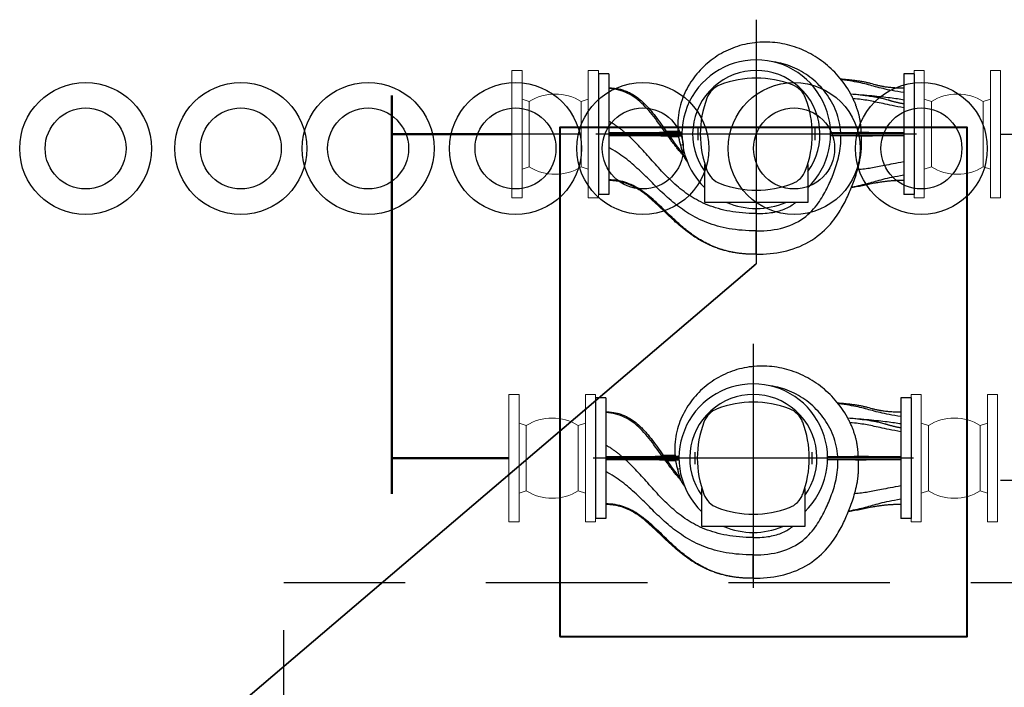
# Model space of a CAD drawing. Header units: centimetres. Extents: x -156440 to 298236, y -263599 to 81430.
# Tile 86 of 170: x 154931 to 156866, y -122984 to -121673. Entities that reach past the tile are written whole.
import ezdxf

# ---------------------------------------------------------------- set-up
doc = ezdxf.new("R2010")
doc.units = ezdxf.units.CM
doc.header["$LTSCALE"] = 50
doc.linetypes.add('HIDDEN', pattern=[9.525, 6.35, -3.175])
for name, color, linetype in [('bgde-tekst', 7, 'Continuous'), ('Freon_opisy', 2, 'Continuous'), ('I_WL_ZASILANIE nowy', 122, 'Continuous'), ('WL fundamenty', 7, 'Continuous'), ('WODA LODOWA', 7, 'Continuous')]:
    doc.layers.add(name, color=color, linetype=linetype)
doc.layers.add('bgde_fundamenty pod urządzenia', color=7, linetype='Continuous', lineweight=35)
doc.layers.add('I_WL_ zasilanie nowy', color=122, linetype='Continuous', lineweight=50)

# ---------------------------------------------------------------- blocks, each defined once
blk = doc.blocks.new('A$C2B822E65')
at = {"layer": 'WODA LODOWA'}
for p, q in [((31.49, 0), (31.49, 47.98)), ((31.49, 46.09), (31.49, 41.5)), ((31.49, 46.09), (31.49, 46.09)), ((31.49, 40.22), (31.49, 41.5)), ((31.49, 38.09), (31.49, 40.22)), ((31.49, 38.09), (31.49, 37.09)), ((21.39, 35.89), (41.59, 35.89)), ((21.39, 28.42), (21.39, 35.89)), ((41.59, 35.89), (41.59, 28.42)), ((0.49, 10.65), (0.49, 34.33)), ((0.49, 34.33), (2.49, 34.33)), ((2.49, 10.65), (2.49, 34.33)), ((60.49, 34.33), (62.49, 34.33)), ((60.49, 10.65), (60.49, 34.33)), ((62.49, 10.65), (62.49, 34.33)), ((19.99, 21.3), (19.99, 23.68)), ((42.99, 21.3), (42.99, 23.68)), ((46.39, 24.64), (45.95, 24.53)), ((0, 22.49), (62.98, 22.49)), ((16.89, 22.74), (2.49, 22.74)), ((16.89, 22.24), (2.49, 22.24)), ((14.87, 22.82), (16.89, 22.82)), ((16.89, 22.17), (14.9, 22.17)), ((46.09, 22.74), (60.49, 22.74)), ((46.09, 22.24), (60.49, 22.24)), ((46.76, 22.99), (48.44, 22.99)), ((46.88, 21.99), (49.15, 21.99)), ((0.49, 10.65), (2.49, 10.65)), ((60.49, 10.65), (62.49, 10.65))]:
    blk.add_line(p, q, dxfattribs=at)
at = {"layer": 'WODA LODOWA', "flags": 128}
for points in [[(31.49, 46.09), (30.81, 46.08), (30.13, 46.05), (29.46, 46.01), (28.79, 45.95), (28.13, 45.88), (27.47, 45.78), (26.82, 45.67), (26.17, 45.54), (25.51, 45.39), (24.87, 45.21), (24.22, 45.01), (23.58, 44.78), (22.95, 44.53), (22.34, 44.25), (21.73, 43.95), (21.14, 43.63), (20.57, 43.29), (20.02, 42.93), (19.5, 42.55), (19, 42.16), (18.53, 41.77), (18.09, 41.36), (17.68, 40.95), (17.29, 40.55), (16.93, 40.14), (16.59, 39.74), (16.28, 39.34), (15.98, 38.95), (15.71, 38.57), (15.46, 38.2), (15.22, 37.83), (15, 37.47), (14.79, 37.12), (14.59, 36.77), (14.41, 36.43), (14.23, 36.1), (14.06, 35.77), (13.9, 35.44), (13.74, 35.12), (13.59, 34.8), (13.45, 34.49), (13.3, 34.17), (13.16, 33.85), (13.03, 33.53), (12.9, 33.21), (12.76, 32.89), (12.63, 32.56), (12.51, 32.23), (12.38, 31.9), (12.26, 31.56), (12.13, 31.21), (12.01, 30.85), (11.89, 30.48), (11.77, 30.1), (11.65, 29.71), (11.54, 29.31), (11.43, 28.9), (11.33, 28.48), (11.23, 28.05), (11.13, 27.61), (11.05, 27.16)], [(31.49, 46.09), (31.85, 46.09), (32.21, 46.09), (32.57, 46.08), (32.92, 46.07), (33.28, 46.05), (33.64, 46.02), (34, 45.99), (34.35, 45.96), (34.71, 45.91), (35.07, 45.87), (35.42, 45.81), (35.77, 45.75), (36.13, 45.69), (36.48, 45.62), (36.83, 45.54), (37.17, 45.46), (37.52, 45.37), (37.87, 45.27), (38.21, 45.17), (38.55, 45.06), (38.89, 44.94), (39.23, 44.82), (39.56, 44.7), (39.89, 44.56), (40.22, 44.42), (40.55, 44.28), (40.87, 44.12), (41.19, 43.97), (41.51, 43.8), (41.83, 43.63), (42.14, 43.46), (42.45, 43.28), (42.75, 43.09), (43.06, 42.9), (43.36, 42.71), (43.65, 42.51), (43.94, 42.3), (44.23, 42.1), (44.52, 41.88), (44.8, 41.67), (45.08, 41.45), (45.36, 41.23), (45.64, 41), (45.91, 40.77), (46.18, 40.54), (46.45, 40.31), (46.72, 40.07), (46.98, 39.83), (47.24, 39.59), (47.5, 39.35), (47.76, 39.11), (48.02, 38.87), (48.53, 38.37), (49.04, 37.88), (49.55, 37.39), (50.06, 36.9), (50.57, 36.41), (50.83, 36.16), (51.09, 35.92)], [(31.49, 46.09), (31.93, 46.09), (32.37, 46.09), (32.81, 46.07), (33.25, 46.05), (33.47, 46.04), (33.69, 46.02), (33.91, 46), (34.13, 45.98), (34.35, 45.96), (34.57, 45.94), (34.78, 45.91), (35, 45.88), (35.22, 45.85), (35.44, 45.82), (35.65, 45.79), (35.87, 45.75), (36.09, 45.71), (36.3, 45.67), (36.52, 45.63), (36.73, 45.58), (36.95, 45.53), (37.16, 45.48), (37.37, 45.43), (37.59, 45.37), (37.8, 45.32), (38.01, 45.26), (38.22, 45.2), (38.43, 45.13), (38.64, 45.07), (38.85, 45), (39.06, 44.93), (39.26, 44.85), (39.47, 44.78), (39.68, 44.7), (39.88, 44.62), (40.08, 44.54), (40.28, 44.45), (40.49, 44.37), (40.69, 44.28), (40.88, 44.19), (41.08, 44.09), (41.28, 44), (41.48, 43.9), (41.67, 43.8), (41.86, 43.7), (42.06, 43.6), (42.25, 43.49), (42.44, 43.38), (42.63, 43.27), (42.82, 43.16), (43, 43.05), (43.19, 42.94), (43.37, 42.82), (43.56, 42.7), (43.74, 42.58), (43.92, 42.46), (44.28, 42.21), (44.63, 41.96), (44.98, 41.7), (45.33, 41.44), (45.67, 41.17), (46.01, 40.89), (46.34, 40.61), (46.68, 40.33), (47, 40.04), (47.33, 39.76), (47.65, 39.46), (47.97, 39.17), (48.29, 38.87), (48.6, 38.57), (48.92, 38.27), (49.24, 37.97), (49.55, 37.67), (49.87, 37.37), (50.18, 37.07), (50.5, 36.77), (50.81, 36.46), (51.14, 36.16), (51.46, 35.86), (51.79, 35.57), (52.12, 35.28), (52.45, 34.99), (52.79, 34.7), (52.96, 34.57), (53.13, 34.43), (53.3, 34.29), (53.48, 34.16), (53.66, 34.03), (53.83, 33.9), (54.01, 33.77), (54.19, 33.64), (54.37, 33.52), (54.56, 33.4), (54.74, 33.28), (54.93, 33.17), (55.12, 33.06), (55.31, 32.95)], [(31.49, 41.5), (30.75, 41.49), (30.03, 41.46), (29.33, 41.41), (28.66, 41.34), (27.99, 41.25), (27.34, 41.14), (26.71, 41.01), (26.09, 40.85), (25.48, 40.66), (24.89, 40.44), (24.31, 40.2), (23.76, 39.94), (23.22, 39.65), (22.71, 39.34), (22.23, 39), (21.77, 38.66), (21.35, 38.3), (20.95, 37.93), (20.58, 37.56), (20.23, 37.19), (19.91, 36.81), (19.62, 36.44), (19.34, 36.07), (19.09, 35.7), (18.85, 35.34), (18.62, 34.98), (18.41, 34.62), (18.21, 34.27), (18.01, 33.92), (17.83, 33.57), (17.65, 33.22), (17.48, 32.88), (17.31, 32.53), (17.15, 32.18), (16.99, 31.83), (16.84, 31.47), (16.68, 31.12), (16.53, 30.75), (16.39, 30.39), (16.24, 30.01), (16.1, 29.63), (15.96, 29.24), (15.83, 28.84), (15.7, 28.42), (15.57, 28), (15.45, 27.57), (15.34, 27.13), (15.24, 26.68), (15.15, 26.22), (15.07, 25.75), (15, 25.28), (14.94, 24.8), (14.9, 24.31), (14.87, 23.82), (14.86, 23.32), (14.87, 22.82)], [(31.49, 41.5), (32.22, 41.49), (32.92, 41.47), (33.61, 41.43), (34.29, 41.38), (34.94, 41.32), (35.58, 41.24), (36.21, 41.16), (36.82, 41.06), (37.41, 40.94), (37.99, 40.82), (38.56, 40.68), (39.11, 40.54), (39.65, 40.38), (40.17, 40.21), (40.69, 40.04), (41.19, 39.85), (41.68, 39.65), (42.15, 39.45), (42.62, 39.23), (43.08, 39.01), (43.52, 38.78), (43.96, 38.54), (44.39, 38.3), (44.8, 38.05), (45.21, 37.79), (45.62, 37.52), (46.01, 37.25), (46.4, 36.98), (46.77, 36.69), (47.15, 36.41), (47.51, 36.12), (47.88, 35.82), (48.23, 35.52), (48.58, 35.22), (48.93, 34.91), (49.27, 34.6), (49.61, 34.29), (49.95, 33.97), (50.28, 33.66), (50.61, 33.34), (50.94, 33.02), (51.26, 32.7), (51.59, 32.38), (51.91, 32.06), (52.24, 31.74), (52.56, 31.42), (52.88, 31.1), (53.21, 30.78), (53.54, 30.46), (53.86, 30.14), (54.19, 29.83), (54.52, 29.52), (54.86, 29.21), (55.2, 28.9), (55.54, 28.6), (55.88, 28.3), (56.23, 28.01), (56.59, 27.72), (56.95, 27.43), (57.32, 27.15), (57.69, 26.88), (58.07, 26.61), (58.45, 26.34), (58.84, 26.09), (59.24, 25.84), (59.65, 25.59), (60.07, 25.36), (60.49, 25.13)], [(31.49, 38.09), (31.04, 38.08), (30.6, 38.07), (30.18, 38.05), (29.77, 38.03), (29.38, 37.99), (28.99, 37.95), (28.62, 37.9), (28.26, 37.85), (27.91, 37.78), (27.57, 37.71), (27.24, 37.63), (26.92, 37.54), (26.61, 37.44), (26.31, 37.34), (26.01, 37.22), (25.73, 37.1), (25.45, 36.98), (25.19, 36.84), (24.93, 36.7), (24.68, 36.55), (24.44, 36.39), (24.21, 36.23), (23.99, 36.06), (23.77, 35.89)], [(31.49, 38.09), (32.2, 38.08), (32.89, 38.06), (33.57, 38.02), (34.22, 37.97), (34.87, 37.91), (35.49, 37.83), (36.1, 37.75), (36.7, 37.64), (37.28, 37.53), (37.85, 37.41), (38.4, 37.27), (38.94, 37.12), (39.47, 36.96), (39.98, 36.79), (40.49, 36.61), (40.98, 36.42), (41.45, 36.23), (41.92, 36.02), (42.38, 35.8), (42.82, 35.57), (43.26, 35.34), (43.68, 35.1), (44.1, 34.85), (44.51, 34.59), (44.91, 34.33), (45.3, 34.06), (45.68, 33.78), (46.05, 33.49), (46.42, 33.2), (46.78, 32.91), (47.13, 32.61), (47.48, 32.31), (47.83, 32), (48.16, 31.68), (48.49, 31.36), (48.82, 31.04), (49.15, 30.72), (49.46, 30.39), (49.78, 30.06), (50.09, 29.73), (50.4, 29.4), (50.71, 29.06), (51.02, 28.72), (51.32, 28.39), (51.62, 28.05), (51.93, 27.71), (52.23, 27.37), (52.53, 27.03), (52.83, 26.69), (53.13, 26.36), (53.43, 26.02), (53.74, 25.68), (54.05, 25.35), (54.35, 25.02), (54.66, 24.69), (54.98, 24.37), (55.29, 24.05), (55.61, 23.73), (55.94, 23.41), (56.27, 23.1), (56.6, 22.79)], [(51.09, 35.92), (51.43, 35.62), (51.77, 35.31), (52.11, 35.02), (52.45, 34.73), (52.8, 34.45), (53.14, 34.18), (53.5, 33.92), (53.85, 33.67), (54.21, 33.42), (54.58, 33.19), (54.95, 32.97), (55.32, 32.77), (55.71, 32.57), (56.1, 32.39), (56.5, 32.22), (56.9, 32.07), (57.32, 31.93), (57.74, 31.81), (58.17, 31.71), (58.61, 31.62), (59.07, 31.55), (59.53, 31.5), (60, 31.47), (60.49, 31.46)], [(2.49, 31.59), (2.67, 31.59), (2.85, 31.59), (3.03, 31.6), (3.21, 31.6), (3.39, 31.6), (3.57, 31.61), (3.75, 31.61), (3.93, 31.62), (4.11, 31.63), (4.29, 31.64), (4.47, 31.65), (4.65, 31.66), (4.82, 31.67), (5, 31.68), (5.17, 31.7), (5.35, 31.71), (5.52, 31.73), (5.69, 31.75), (5.86, 31.76), (6.03, 31.78), (6.2, 31.8), (6.37, 31.83), (6.53, 31.85), (6.7, 31.87), (6.86, 31.89), (7.02, 31.92), (7.18, 31.95), (7.34, 31.97), (7.5, 32), (7.65, 32.03), (7.81, 32.05), (7.96, 32.08), (8.11, 32.11), (8.26, 32.14), (8.56, 32.2), (8.86, 32.26), (9.15, 32.32), (9.73, 32.45), (10.02, 32.51), (10.32, 32.57), (10.62, 32.63), (10.92, 32.68), (11.22, 32.74), (11.53, 32.79), (11.84, 32.85), (12.16, 32.9), (12.48, 32.94), (12.8, 32.99)], [(2.49, 30.57), (3.13, 30.67), (3.73, 30.78), (4.28, 30.88), (4.81, 30.98), (5.3, 31.08), (5.77, 31.19), (6.21, 31.29), (6.63, 31.39), (7.03, 31.5), (7.41, 31.6), (7.78, 31.7), (8.14, 31.8), (8.49, 31.9), (8.84, 32), (9.19, 32.1), (9.54, 32.19), (9.89, 32.29), (10.25, 32.38), (10.63, 32.47), (11.01, 32.56), (11.42, 32.65), (11.84, 32.74), (12.29, 32.82), (12.77, 32.9)], [(55.31, 32.95), (55.46, 32.87), (55.6, 32.79), (55.76, 32.71), (55.91, 32.64), (56.06, 32.57), (56.21, 32.5), (56.37, 32.43), (56.52, 32.36), (56.68, 32.3), (56.84, 32.24), (57, 32.18), (57.16, 32.13), (57.32, 32.07), (57.48, 32.02), (57.64, 31.98), (57.8, 31.93), (57.97, 31.89), (58.13, 31.85), (58.3, 31.82), (58.46, 31.78), (58.63, 31.75), (58.8, 31.73), (58.97, 31.7), (59.14, 31.68), (59.3, 31.66), (59.47, 31.64), (59.64, 31.63), (59.81, 31.61), (59.98, 31.6), (60.15, 31.6), (60.32, 31.59), (60.49, 31.59)], [(2.49, 27.94), (3.06, 28.04), (3.6, 28.14), (4.11, 28.24), (4.59, 28.33), (5.05, 28.41), (5.48, 28.5), (5.89, 28.58), (6.28, 28.66), (6.66, 28.73), (7.02, 28.8), (7.37, 28.87), (7.7, 28.93), (8.03, 28.99), (8.35, 29.05), (8.66, 29.11), (8.97, 29.16), (9.28, 29.21), (9.59, 29.26), (9.91, 29.3), (10.23, 29.35), (10.55, 29.39), (10.89, 29.42), (11.23, 29.46), (11.59, 29.49)], [(11.05, 27.16), (11.02, 26.99), (10.99, 26.83), (10.97, 26.66), (10.95, 26.49), (10.93, 26.31), (10.91, 26.14), (10.89, 25.97), (10.88, 25.79), (10.86, 25.61), (10.85, 25.44), (10.84, 25.26), (10.83, 25.08), (10.82, 24.9), (10.82, 24.72), (10.81, 24.54), (10.81, 24.35), (10.8, 24.17), (10.8, 23.99), (10.8, 23.81), (10.8, 23.62), (10.81, 23.44), (10.81, 23.25), (10.81, 23.07), (10.82, 22.89)], [(45.71, 26.88), (45.7, 26.9), (45.69, 26.92), (45.68, 26.95), (45.66, 26.98), (45.65, 27.01), (45.63, 27.04), (45.61, 27.07), (45.59, 27.11), (45.57, 27.16), (45.54, 27.2), (45.51, 27.25), (45.48, 27.31), (45.44, 27.36), (45.41, 27.42), (45.37, 27.47), (45.33, 27.53), (45.29, 27.59), (45.26, 27.65), (45.22, 27.7), (45.18, 27.76), (45.14, 27.82), (45.1, 27.87), (45.06, 27.93), (45.02, 27.98)], [(46.39, 24.64), (46.37, 24.74), (46.34, 24.84), (46.32, 24.94), (46.29, 25.04), (46.27, 25.14), (46.24, 25.23), (46.22, 25.33), (46.19, 25.43), (46.16, 25.52), (46.13, 25.62), (46.11, 25.71), (46.08, 25.8), (46.05, 25.9), (46.02, 25.99), (45.99, 26.08), (45.96, 26.17), (45.93, 26.26), (45.9, 26.35), (45.87, 26.44), (45.83, 26.53), (45.8, 26.62), (45.77, 26.71), (45.74, 26.8), (45.71, 26.88)], [(45.74, 26.8), (45.88, 26.64), (46.01, 26.48), (46.15, 26.33), (46.28, 26.17), (46.41, 26.01), (46.55, 25.85), (46.68, 25.69), (46.81, 25.53), (46.94, 25.37), (47.07, 25.2), (47.19, 25.04), (47.32, 24.88), (47.45, 24.72), (47.57, 24.55), (47.7, 24.39), (47.82, 24.23), (47.94, 24.06), (48.07, 23.9), (48.19, 23.73), (48.31, 23.57), (48.43, 23.41), (48.55, 23.24), (48.67, 23.08), (48.79, 22.91)], [(48.46, 22.96), (48.16, 23.4), (47.85, 23.83), (47.53, 24.26), (47.21, 24.69), (46.89, 25.11), (46.56, 25.54), (46.23, 25.95), (46.06, 26.16), (45.89, 26.36)], [(46.77, 22.9), (46.76, 22.98), (46.75, 23.05), (46.74, 23.12), (46.73, 23.19), (46.71, 23.26), (46.7, 23.34), (46.69, 23.41), (46.67, 23.48), (46.66, 23.55), (46.64, 23.62), (46.63, 23.7), (46.61, 23.77), (46.6, 23.84), (46.58, 23.91), (46.56, 23.99), (46.55, 24.06), (46.53, 24.13), (46.51, 24.2), (46.49, 24.27), (46.47, 24.35), (46.45, 24.42), (46.43, 24.49), (46.41, 24.57), (46.39, 24.64)], [(2.49, 22.8), (2.89, 22.8), (3.3, 22.8), (3.7, 22.8), (4.1, 22.8), (4.5, 22.8), (4.89, 22.8), (5.28, 22.81), (5.66, 22.81), (6.04, 22.81), (6.41, 22.81), (6.77, 22.82), (7.11, 22.82), (7.45, 22.83), (7.77, 22.83), (8.08, 22.84), (8.39, 22.84), (8.69, 22.85), (8.99, 22.85), (9.29, 22.86), (9.58, 22.86), (9.88, 22.87), (10.19, 22.87), (10.5, 22.88), (10.82, 22.89)], [(10.85, 22.1), (10.55, 22.1), (10.26, 22.11), (9.97, 22.11), (9.68, 22.12), (9.4, 22.12), (9.12, 22.13), (8.84, 22.13), (8.56, 22.14), (8.27, 22.14), (7.98, 22.15), (7.68, 22.15), (7.37, 22.16), (7.06, 22.16), (6.73, 22.16), (6.39, 22.17), (6.04, 22.17), (5.67, 22.17), (5.28, 22.18), (4.87, 22.18), (4.45, 22.18), (4, 22.18), (3.52, 22.18), (3.02, 22.18), (2.49, 22.18)], [(10.82, 22.89), (10.87, 22.88), (10.94, 22.88), (11.03, 22.87), (11.12, 22.87), (11.23, 22.86), (11.35, 22.86), (11.47, 22.85), (11.61, 22.85), (11.76, 22.85), (11.92, 22.84), (12.09, 22.84), (12.27, 22.84), (12.46, 22.83), (12.65, 22.83), (12.85, 22.83), (13.06, 22.83), (13.27, 22.82), (13.49, 22.82), (13.72, 22.82), (13.94, 22.82), (14.17, 22.82), (14.4, 22.82), (14.63, 22.82), (14.87, 22.82)], [(14.9, 22.17), (14.66, 22.17), (14.43, 22.16), (14.2, 22.16), (13.97, 22.16), (13.74, 22.16), (13.52, 22.16), (13.3, 22.16), (13.08, 22.16), (12.88, 22.15), (12.68, 22.15), (12.48, 22.15), (12.3, 22.15), (12.12, 22.14), (11.95, 22.14), (11.79, 22.14), (11.64, 22.13), (11.5, 22.13), (11.37, 22.12), (11.25, 22.12), (11.15, 22.12), (11.06, 22.11), (10.98, 22.11), (10.91, 22.1), (10.85, 22.1)], [(10.85, 22.1), (10.86, 21.94), (10.87, 21.79), (10.88, 21.64), (10.89, 21.49), (10.9, 21.34), (10.92, 21.19), (10.93, 21.04), (10.95, 20.89), (10.96, 20.74), (10.98, 20.59), (11, 20.44), (11.02, 20.29), (11.04, 20.15), (11.06, 20), (11.08, 19.86), (11.11, 19.71), (11.13, 19.57), (11.16, 19.43), (11.18, 19.29), (11.21, 19.14), (11.24, 19.01), (11.28, 18.87), (11.31, 18.73), (11.35, 18.59)], [(13, 14.49), (13.26, 14.03), (13.53, 13.58), (13.82, 13.14), (14.11, 12.71), (14.41, 12.29), (14.72, 11.88), (15.05, 11.48), (15.38, 11.09), (15.71, 10.71), (16.06, 10.34), (16.42, 9.98), (16.78, 9.64), (17.15, 9.3), (17.53, 8.97), (17.91, 8.65), (18.3, 8.35), (18.7, 8.05), (19.11, 7.77), (19.52, 7.49), (19.94, 7.23), (20.36, 6.97), (20.79, 6.73), (21.23, 6.5), (21.67, 6.28), (22.12, 6.07), (22.57, 5.87), (23.03, 5.69), (23.49, 5.51), (23.96, 5.35), (24.43, 5.2), (24.9, 5.06), (25.38, 4.94), (25.86, 4.83), (26.35, 4.73), (26.84, 4.64), (27.33, 4.57), (27.82, 4.51), (28.32, 4.46), (28.81, 4.43), (29.31, 4.41), (29.8, 4.4), (30.3, 4.41), (30.8, 4.43), (31.29, 4.47), (31.79, 4.52), (32.28, 4.58), (32.77, 4.66), (33.26, 4.75), (33.74, 4.85), (34.22, 4.97), (34.7, 5.1), (35.17, 5.25), (35.64, 5.41), (36.1, 5.58), (36.56, 5.76), (37.01, 5.96), (37.46, 6.17), (37.9, 6.39), (38.33, 6.62), (38.75, 6.87), (39.17, 7.13), (39.58, 7.4), (39.98, 7.67), (40.37, 7.96), (40.75, 8.27), (41.13, 8.58), (41.49, 8.9), (41.85, 9.23), (42.19, 9.57), (42.53, 9.92), (42.85, 10.28), (43.17, 10.65), (43.48, 11.03), (43.77, 11.42), (44.05, 11.82), (44.33, 12.22), (44.59, 12.64), (44.84, 13.06), (45.07, 13.49), (45.3, 13.93), (45.51, 14.38), (45.71, 14.83), (45.9, 15.3), (46.07, 15.77), (46.23, 16.25), (46.38, 16.74), (46.51, 17.24), (46.62, 17.75), (46.72, 18.26), (46.8, 18.78), (46.86, 19.31), (46.91, 19.85), (46.93, 20.4), (46.93, 20.95), (46.92, 21.51), (46.87, 22.08)], [(14.9, 22.17), (14.95, 21.64), (15.01, 21.12), (15.1, 20.59), (15.2, 20.07), (15.32, 19.56), (15.47, 19.05), (15.63, 18.54), (15.81, 18.05), (16, 17.56), (16.22, 17.08), (16.45, 16.61), (16.69, 16.15), (16.95, 15.7), (17.22, 15.27), (17.51, 14.84), (17.81, 14.43), (18.11, 14.03), (18.44, 13.64), (18.77, 13.26), (19.11, 12.9), (19.46, 12.54), (19.82, 12.2), (20.2, 11.87), (20.58, 11.56), (20.97, 11.26), (21.37, 10.96), (21.77, 10.69), (22.19, 10.42), (22.61, 10.17), (23.04, 9.93), (23.47, 9.71), (23.91, 9.5), (24.36, 9.31), (24.81, 9.13), (25.27, 8.96), (25.74, 8.81), (26.21, 8.67), (26.68, 8.55), (27.15, 8.45), (27.63, 8.36), (28.11, 8.29)], [(46.09, 22.86), (46.14, 22.86), (46.19, 22.86), (46.24, 22.87), (46.29, 22.87), (46.34, 22.87), (46.38, 22.87), (46.42, 22.87), (46.46, 22.87), (46.5, 22.88), (46.54, 22.88), (46.57, 22.88), (46.6, 22.88), (46.63, 22.88), (46.65, 22.89), (46.68, 22.89), (46.7, 22.89), (46.71, 22.89), (46.73, 22.89), (46.74, 22.89), (46.75, 22.9), (46.76, 22.9), (46.77, 22.9), (46.77, 22.9), (46.77, 22.9)], [(46.87, 22.08), (46.87, 22.08), (46.87, 22.08), (46.86, 22.08), (46.85, 22.09), (46.84, 22.09), (46.82, 22.09), (46.8, 22.09), (46.78, 22.09), (46.76, 22.1), (46.73, 22.1), (46.7, 22.1), (46.67, 22.1), (46.63, 22.1), (46.6, 22.11), (46.56, 22.11), (46.51, 22.11), (46.47, 22.11), (46.42, 22.11), (46.37, 22.12), (46.32, 22.12), (46.26, 22.12), (46.21, 22.12), (46.15, 22.12), (46.09, 22.12)], [(48.46, 22.96), (48.47, 22.96), (48.47, 22.96), (48.47, 22.96), (48.48, 22.95), (48.48, 22.95), (48.49, 22.95), (48.5, 22.95), (48.51, 22.95), (48.52, 22.94), (48.53, 22.94), (48.54, 22.94), (48.55, 22.94), (48.57, 22.94), (48.58, 22.93), (48.6, 22.93), (48.62, 22.93), (48.63, 22.93), (48.65, 22.93), (48.67, 22.92), (48.69, 22.92), (48.71, 22.92), (48.74, 22.92), (48.76, 22.92), (48.79, 22.91)], [(48.79, 22.91), (48.84, 22.91), (48.91, 22.9), (49.01, 22.9), (49.13, 22.89), (49.27, 22.88), (49.46, 22.88), (49.67, 22.87), (49.93, 22.86), (50.23, 22.85), (50.56, 22.84), (50.92, 22.83), (51.31, 22.83), (51.72, 22.82), (52.16, 22.81), (52.6, 22.81), (53.03, 22.81), (53.47, 22.8), (53.89, 22.8), (54.3, 22.8), (54.71, 22.8), (55.15, 22.8), (55.6, 22.8), (56.09, 22.79), (56.6, 22.79)], [(49.4, 22.07), (49.37, 22.07), (49.35, 22.06), (49.33, 22.06), (49.31, 22.06), (49.29, 22.06), (49.27, 22.05), (49.25, 22.05), (49.24, 22.05), (49.22, 22.05), (49.21, 22.05), (49.2, 22.04), (49.19, 22.04), (49.18, 22.04), (49.17, 22.04), (49.16, 22.04), (49.15, 22.03), (49.14, 22.03), (49.14, 22.03), (49.13, 22.03), (49.13, 22.03), (49.13, 22.02), (49.13, 22.02), (49.13, 22.02), (49.13, 22.02)], [(60.49, 13.39), (60.26, 13.4), (60.02, 13.4), (59.79, 13.42), (59.55, 13.44), (59.32, 13.47), (59.09, 13.5), (58.86, 13.53), (58.63, 13.58), (58.4, 13.63), (58.17, 13.68), (57.94, 13.74), (57.72, 13.81), (57.49, 13.88), (57.27, 13.96), (57.06, 14.04), (56.84, 14.13), (56.63, 14.23), (56.42, 14.33), (56.21, 14.44), (56, 14.55), (55.8, 14.66), (55.6, 14.79), (55.4, 14.91), (55.21, 15.04), (55.02, 15.17), (54.83, 15.31), (54.64, 15.45), (54.46, 15.6), (54.28, 15.75), (54.1, 15.9), (53.93, 16.05), (53.76, 16.21), (53.59, 16.37), (53.42, 16.53), (53.26, 16.7), (53.1, 16.87), (52.94, 17.04), (52.78, 17.21), (52.62, 17.38), (52.47, 17.55), (52.32, 17.73), (52.17, 17.91), (52.02, 18.09), (51.87, 18.27), (51.58, 18.63), (51.3, 19), (51.02, 19.37), (50.74, 19.74), (50.47, 20.12), (50.2, 20.5), (49.66, 21.26), (49.13, 22.02)], [(57.29, 22.19), (56.81, 22.19), (56.31, 22.19), (55.82, 22.19), (55.33, 22.18), (54.84, 22.18), (54.37, 22.18), (53.9, 22.18), (53.44, 22.17), (53, 22.17), (52.57, 22.17), (52.16, 22.16), (51.77, 22.15), (51.41, 22.15), (51.08, 22.14), (50.77, 22.13), (50.49, 22.12), (50.24, 22.11), (50.03, 22.11), (49.86, 22.1), (49.72, 22.09), (49.6, 22.08), (49.51, 22.08), (49.45, 22.07), (49.4, 22.07)], [(49.4, 22.07), (49.72, 21.62), (50.04, 21.17), (50.36, 20.73), (50.68, 20.3), (51, 19.87), (51.32, 19.44), (51.64, 19.03), (51.97, 18.62), (52.3, 18.22), (52.63, 17.83), (52.97, 17.46), (53.31, 17.09), (53.65, 16.74), (54.01, 16.4), (54.37, 16.08), (54.73, 15.77), (55.11, 15.48), (55.49, 15.2), (55.89, 14.95), (56.29, 14.71), (56.71, 14.49), (57.13, 14.29), (57.57, 14.11), (58.02, 13.95), (58.49, 13.82), (58.96, 13.71), (59.46, 13.62), (59.97, 13.56), (60.49, 13.53)], [(56.6, 22.79), (56.75, 22.79), (56.9, 22.8), (57.06, 22.8), (57.21, 22.8), (57.36, 22.8), (57.52, 22.8), (57.67, 22.8), (57.83, 22.8), (57.98, 22.8), (58.14, 22.8), (58.3, 22.8), (58.46, 22.8), (58.62, 22.8), (58.78, 22.8), (58.94, 22.8), (59.1, 22.8), (59.27, 22.8), (59.44, 22.8), (59.61, 22.8), (59.78, 22.8), (59.95, 22.8), (60.13, 22.8), (60.31, 22.8), (60.49, 22.8)], [(60.49, 22.18), (60.35, 22.18), (60.2, 22.18), (60.06, 22.18), (59.92, 22.18), (59.78, 22.18), (59.64, 22.18), (59.5, 22.18), (59.36, 22.18), (59.23, 22.18), (59.09, 22.18), (58.96, 22.18), (58.83, 22.18), (58.7, 22.19), (58.57, 22.19), (58.44, 22.19), (58.31, 22.19), (58.18, 22.19), (58.05, 22.19), (57.92, 22.19), (57.8, 22.19), (57.67, 22.19), (57.54, 22.19), (57.42, 22.19), (57.29, 22.19)], [(57.29, 22.19), (57.42, 22.08), (57.54, 21.98), (57.66, 21.88), (57.79, 21.77), (57.92, 21.67), (58.04, 21.57), (58.17, 21.47), (58.3, 21.37), (58.43, 21.28), (58.56, 21.18), (58.69, 21.08), (58.82, 20.99), (58.96, 20.89), (59.09, 20.8), (59.23, 20.7), (59.36, 20.61), (59.5, 20.52), (59.64, 20.43), (59.78, 20.34), (59.92, 20.25), (60.06, 20.17), (60.2, 20.08), (60.35, 19.99), (60.49, 19.91)], [(11.35, 18.59), (11.39, 18.42), (11.44, 18.25), (11.49, 18.07), (11.55, 17.9), (11.6, 17.73), (11.66, 17.56), (11.71, 17.39), (11.77, 17.22), (11.83, 17.05), (11.9, 16.89), (11.96, 16.72), (12.03, 16.55), (12.09, 16.39), (12.16, 16.22), (12.23, 16.06), (12.3, 15.9), (12.37, 15.74), (12.45, 15.57), (12.52, 15.41), (12.6, 15.26), (12.68, 15.1), (12.76, 14.94), (12.84, 14.79), (12.92, 14.63)], [(2.49, 17.32), (3.12, 17.2), (3.7, 17.09), (4.25, 16.98), (4.77, 16.87), (5.26, 16.77), (5.72, 16.67), (6.16, 16.58), (6.58, 16.49), (6.98, 16.4), (7.36, 16.32), (7.72, 16.24), (8.08, 16.17), (8.43, 16.1), (8.77, 16.03), (9.11, 15.96), (9.45, 15.9), (9.79, 15.84), (10.14, 15.79), (10.49, 15.74), (10.86, 15.69), (11.23, 15.64), (11.63, 15.6), (12.04, 15.56), (12.47, 15.52)], [(2.49, 16.56), (2.61, 16.54), (2.73, 16.51), (2.85, 16.49), (2.97, 16.47), (3.08, 16.44), (3.2, 16.42), (3.31, 16.39), (3.42, 16.37), (3.53, 16.34), (3.64, 16.32), (3.75, 16.29), (3.86, 16.27), (3.96, 16.24), (4.07, 16.22), (4.17, 16.19), (4.27, 16.17), (4.37, 16.14), (4.47, 16.11), (4.57, 16.09), (4.67, 16.06), (4.77, 16.04), (4.86, 16.01), (4.96, 15.98), (5.05, 15.96)], [(2.49, 15.78), (2.77, 15.73), (3.08, 15.68), (3.39, 15.63), (3.72, 15.58), (4.07, 15.53), (4.44, 15.48), (4.81, 15.43), (5.2, 15.38), (5.61, 15.33), (6.02, 15.28), (6.45, 15.23), (6.9, 15.18), (7.35, 15.13), (7.81, 15.09), (8.28, 15.04), (8.77, 14.99), (9.26, 14.94), (9.76, 14.9), (10.27, 14.85), (10.79, 14.8), (11.32, 14.76), (11.85, 14.71), (12.39, 14.67), (12.93, 14.62)], [(5.05, 15.96), (5.07, 15.95), (5.1, 15.94), (5.12, 15.94), (5.14, 15.93), (5.17, 15.92), (5.19, 15.92), (5.21, 15.91), (5.24, 15.9), (5.26, 15.9), (5.28, 15.89), (5.3, 15.88), (5.33, 15.87), (5.35, 15.87), (5.37, 15.86), (5.4, 15.85), (5.42, 15.85), (5.44, 15.84), (5.46, 15.83), (5.49, 15.83), (5.51, 15.82), (5.53, 15.81), (5.55, 15.81), (5.57, 15.8), (5.6, 15.79)], [(5.6, 15.79), (5.81, 15.73), (6.03, 15.67), (6.25, 15.61), (6.47, 15.55), (6.69, 15.5), (6.91, 15.45), (7.14, 15.4), (7.36, 15.36), (7.59, 15.32), (7.82, 15.28), (8.27, 15.2), (8.5, 15.16), (8.73, 15.12), (9.19, 15.06), (9.66, 14.99), (10.12, 14.93), (10.58, 14.88), (11.05, 14.82), (11.52, 14.77), (11.99, 14.72), (12.46, 14.68), (12.92, 14.63)], [(2.49, 14.32), (3.12, 14.23), (3.71, 14.13), (4.26, 14.04), (4.78, 13.94), (5.27, 13.84), (5.73, 13.75), (6.17, 13.65), (6.59, 13.55), (6.98, 13.45), (7.36, 13.36), (7.73, 13.26), (8.09, 13.16), (8.44, 13.07), (8.78, 12.97), (9.13, 12.88), (9.47, 12.78), (9.82, 12.69), (10.18, 12.6), (10.54, 12.51), (10.92, 12.43), (11.32, 12.34), (11.73, 12.26), (12.17, 12.18), (12.63, 12.1), (13.12, 12.02), (13.64, 11.95), (14.19, 11.88), (14.78, 11.81)], [(12.92, 14.63), (12.92, 14.63), (12.93, 14.63), (12.93, 14.63), (12.93, 14.63), (12.93, 14.63), (12.93, 14.63), (12.93, 14.63), (12.93, 14.63), (12.93, 14.63), (12.93, 14.63), (12.93, 14.63), (12.93, 14.63), (12.93, 14.63), (12.93, 14.63), (12.93, 14.63), (12.93, 14.63), (12.93, 14.63), (12.93, 14.63), (12.93, 14.62), (12.93, 14.62), (12.93, 14.62), (12.93, 14.62), (12.93, 14.62), (12.93, 14.62)], [(12.93, 14.62), (12.94, 14.61), (12.94, 14.61), (12.94, 14.6), (12.94, 14.6), (12.95, 14.59), (12.95, 14.59), (12.95, 14.58), (12.95, 14.58), (12.96, 14.57), (12.96, 14.57), (12.96, 14.56), (12.96, 14.56), (12.97, 14.55), (12.97, 14.54), (12.97, 14.54), (12.97, 14.53), (12.98, 14.53), (12.98, 14.52), (12.98, 14.52), (12.99, 14.51), (12.99, 14.51), (12.99, 14.5), (12.99, 14.5), (13, 14.49)], [(14.92, 11.63), (14.7, 11.65), (14.49, 11.66), (14.28, 11.68), (14.06, 11.7), (13.85, 11.72), (13.64, 11.74), (13.43, 11.76), (13.22, 11.78), (13.01, 11.8), (12.8, 11.82), (12.59, 11.85), (12.39, 11.87), (12.18, 11.9), (11.98, 11.92), (11.78, 11.95), (11.59, 11.98), (11.39, 12.01), (11.2, 12.04), (11.01, 12.07), (10.82, 12.1), (10.64, 12.13), (10.45, 12.17), (10.28, 12.2), (10.1, 12.24), (9.93, 12.27), (9.76, 12.31), (9.59, 12.35), (9.43, 12.39), (9.27, 12.43), (9.11, 12.47), (8.79, 12.56), (8.47, 12.64), (8.15, 12.73), (7.99, 12.77), (7.82, 12.81), (7.65, 12.86), (7.48, 12.9), (7.31, 12.94), (7.13, 12.98), (6.95, 13.02), (6.85, 13.04), (6.76, 13.06), (6.66, 13.07), (6.57, 13.09), (6.47, 13.11), (6.37, 13.12), (6.17, 13.16), (5.97, 13.19), (5.76, 13.21), (5.55, 13.24), (5.34, 13.26), (5.12, 13.28), (4.91, 13.3), (4.69, 13.32), (4.48, 13.33), (4.26, 13.34), (4.04, 13.36), (3.82, 13.37), (3.6, 13.37), (3.38, 13.38), (3.16, 13.38), (2.93, 13.39), (2.71, 13.39), (2.49, 13.39)]]:
    blk.add_lwpolyline(points, dxfattribs=at)
at = {"layer": 'WODA LODOWA'}
for centre, radius, start, end in [((31.49, 22.49), 14.6, 66.6077, 113.3923), ((31.49, 22.49), 14.6, 133.7712, 46.2288), ((31.49, 13.49), 20, 69.2412, 110.7588), ((26, 27.99), 4.5, 110.7588, 159.2412), ((36.98, 27.99), 4.5, 20.7588, 69.2412), ((31.49, 22.49), 12.5, 143.901, 36.099), ((40.49, 22.49), 20, 159.2412, 200.7588), ((22.49, 22.49), 20, 339.2412, 20.7588), ((26, 17), 4.5, 200.7588, 249.2412), ((36.98, 17), 4.5, 290.7588, 339.2412), ((31.49, 31.49), 20, 249.2412, 290.7588)]:
    blk.add_arc(centre, radius, start, end, dxfattribs=at)
blk = doc.blocks.new('AMORTYZATOR DN125 DANFOSS ZKB')
at = {"layer": 'WODA LODOWA', "lineweight": 13, "ltscale": 100}
for p, q in [((3434.36, 8407.92), (3432.36, 8407.92)), ((3432.36, 8407.92), (3432.36, 8382.92)), ((3434.36, 8407.92), (3434.36, 8382.92)), ((3447.36, 8407.92), (3449.36, 8407.92)), ((3447.36, 8407.92), (3447.36, 8382.92)), ((3449.36, 8407.92), (3449.36, 8382.92)), ((3435.77, 8401.82), (3434.36, 8402.31)), ((3435.77, 8389.02), (3435.77, 8401.82)), ((3445.96, 8401.82), (3447.36, 8402.31)), ((3445.96, 8389.02), (3445.96, 8401.82)), ((3435.77, 8389.02), (3434.36, 8388.52)), ((3445.96, 8389.02), (3447.36, 8388.52)), ((3434.36, 8382.92), (3432.36, 8382.92)), ((3447.36, 8382.92), (3449.36, 8382.92))]:
    blk.add_line(p, q, dxfattribs=at)
for centre, start, end in [((3440.86, 8393.81), 57.5258, 122.4742), ((3440.86, 8397.02), 237.5258, 302.4742)]:
    blk.add_arc(centre, 9.49, start, end, dxfattribs=at)
blk = doc.blocks.new('A$C4BB40D31')
at = {"layer": 'WL fundamenty', "color": 1, "lineweight": 40}
blk.add_lwpolyline([(2856.83, 4634.76), (2936.83, 4634.76), (2936.83, 4734.76), (2856.83, 4734.76)], close=True, dxfattribs=at)

msp = doc.modelspace()

# ---------------------------------------------------------------- linework, layer by layer
at = {"layer": 'bgde-tekst'}
for centre, radius in [((155060.971, -121925.574), 129.54), ((155365.913, -121925.574), 129.54), ((155615.913, -121925.574), 129.54), ((155905.515, -121925.574), 129.54), ((156155.515, -121925.574), 129.54), ((156452.916, -121925.574), 129.54), ((156702.916, -121925.574), 129.54), ((155060.971, -121925.574), 79.5), ((155365.913, -121925.574), 79.5), ((155615.913, -121925.574), 79.5), ((155905.515, -121925.574), 79.5), ((156155.515, -121925.574), 79.5), ((156452.916, -121925.574), 79.5), ((156702.916, -121925.574), 79.5)]:
    msp.add_circle(centre, radius, dxfattribs=at)
at = {"layer": 'bgde_fundamenty pod urządzenia'}
msp.add_line((155002.995, -123323.947), (156378.55, -122152.437, -3480), dxfattribs=at)
msp.add_lwpolyline([(155992.533, -121884.151), (156792.533, -121884.151), (156792.533, -122884.151), (155992.533, -122884.151)], close=True, dxfattribs=at)
at = {"layer": 'Freon_opisy', "linetype": 'HIDDEN'}
for p in [(155450.099, -124617.955), (157117.468, -122778.97)]:
    msp.add_line(p, (155450.099, -122778.97), dxfattribs=at)
at = {"layer": 'I_WL_ zasilanie nowy'}
for p, q in [((155662.769, -121821.405), (155662.769, -122603.882)), ((155898.55, -121897.525), (155662.769, -121897.525)), ((155892.691, -122534.001), (155662.769, -122534.001))]:
    msp.add_line(p, q, dxfattribs=at)
at = {"layer": 'I_WL_ZASILANIE nowy'}
for p, q in [((156033.747, -121897.534), (155852.706, -121897.534)), ((156858.55, -121897.525), (157172.512, -121898.218)), ((156858.55, -122577.349), (157172.512, -122578.043))]:
    msp.add_line(p, q, dxfattribs=at)

# ---------------------------------------------------------------- block references
at = {"layer": 'bgde_fundamenty pod urządzenia', "xscale": 10, "yscale": 10, "zscale": 10}
msp.add_blockref('A$C4BB40D31', (127424.241, -169231.769), dxfattribs=at)
at = {"layer": 'WODA LODOWA', "linetype": 'Continuous', "xscale": 10, "yscale": 10, "zscale": 10, "rotation": 180}
for p in [(156693.462, -121672.612, -3480), (156687.603, -122309.088, -3480)]:
    msp.add_blockref('A$C2B822E65', p, dxfattribs=at)
at = {"layer": 'WODA LODOWA', "linetype": 'ByBlock', "yscale": 10, "zscale": 10, "rotation": 180}
for p, xscale in [((190392.197, -37943.37, -3480), 10), ((122364.902, -37943.37, -3480), -10), ((190386.338, -38579.847, -3480), 10), ((122359.043, -38579.847, -3480), -10)]:
    msp.add_blockref('AMORTYZATOR DN125 DANFOSS ZKB', p, dxfattribs=dict(at, xscale=xscale))

doc.saveas('drawing.dxf')
